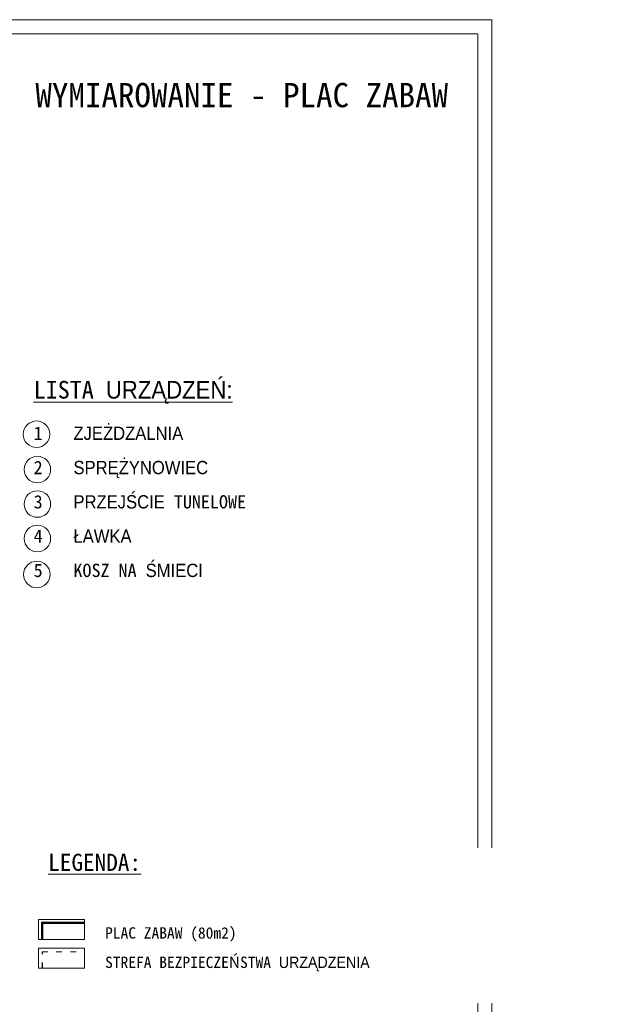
# Model space of a CAD drawing. Header units: feet. Extents: x 7493042 to 7493387, y 5986509 to 5986725.
# Tile 72 of 73: x 7493375 to 7493387, y 5986520 to 5986541. Entities that reach past the tile are written whole.
import ezdxf

# ---------------------------------------------------------------- set-up
doc = ezdxf.new("R2010")
doc.units = ezdxf.units.FT
doc.header["$MEASUREMENT"] = 0
doc.linetypes.add('11', pattern=[3, 2.5, -0.5])
doc.linetypes.add('ACAD_ISO03W100', pattern=[30, 12, -18])
for name, color, linetype, lineweight in [('_k_opis', 1, 'CONTINUOUS', 13), ('_k_tabela', 7, 'CONTINUOUS', 13), ('_k_widok', 7, 'CONTINUOUS', 18), ('_k_wymiar', 7, 'CONTINUOUS', 13), ('_k_ściany', 7, 'CONTINUOUS', 35), ('gr.35', 4, 'CONTINUOUS', 35), ('Obrys', 7, 'CONTINUOUS', 25)]:
    doc.layers.add(name, color=color, linetype=linetype, lineweight=lineweight)
doc.styles.add('GENERATED_STYLE_1', font='MS Gothic.ttf')

msp = doc.modelspace()

# ---------------------------------------------------------------- texts
at = {"layer": 'Obrys', "color": 1, "lineweight": 20, "insert": (7493375.314, 5986533.291), "char_height": 0.28, "width": 8.77243, "attachment_point": 1, "line_spacing_factor": 1.55, "style": 'GENERATED_STYLE_1', "bg_fill": 3, "box_fill_scale": 1.1, "bg_fill_color": 256, "bg_fill_transparency": 0}
msp.add_mtext('\\pi-0.84,l0.84;{\\f@MS Gothic|b1|i0|c238|p49;\\H1.3333x;\\L\\C256;LISTA URZĄDZEŃ:\\f@MS Gothic|b0|i0|c238|p49;\\H0.75002x;\\l\\P\\pi-1.4,l1.4,t0.84;1^I\\H0.99996x;ZJEŻDZALNIA\\P\\pi-0.84,l0.84;2^ISPRĘŻYNOWIEC\\P\\pi0,l0;3^IPRZEJŚCIE TUNELOWE\\P4^IŁAWKA \\P5^IKOSZ NA ŚMIECI}', dxfattribs=at)

# ---------------------------------------------------------------- next in the draw order: linework, layer by layer
at = {"layer": '_k_tabela'}
msp.add_lwpolyline([(7493342.984, 5986540.913), (7493384.984, 5986540.913), (7493384.984, 5986511.213), (7493342.984, 5986511.213)], close=True, dxfattribs=at)
at = {"layer": '_k_wymiar'}
for centre in [(7493375.375, 5986532.165), (7493375.393, 5986531.42), (7493375.393, 5986530.693), (7493375.393, 5986529.965), (7493375.381, 5986529.206)]:
    msp.add_circle(centre, 0.28, dxfattribs=at)

# ---------------------------------------------------------------- next in the draw order: texts
at = {"layer": '_k_opis', "color": 7, "insert": (7493375.351, 5986539.058), "char_height": 0.192, "width": 8.90982, "attachment_point": 7, "style": 'GENERATED_STYLE_1', "bg_fill": 3, "box_fill_scale": 1.5, "bg_fill_color": 256, "bg_fill_transparency": 0}
msp.add_mtext('\\A1;{\\H2.6667x;WYMIAROWANIE - PLAC ZABAW}', dxfattribs=at)

# ---------------------------------------------------------------- next in the draw order: linework, layer by layer
at = {"layer": '_k_tabela'}
msp.add_lwpolyline([(7493344.284, 5986540.613), (7493384.684, 5986540.613), (7493384.684, 5986511.513), (7493344.284, 5986511.513)], close=True, dxfattribs=at)

# ---------------------------------------------------------------- next in the draw order: texts
at = {"layer": 'Obrys', "color": 1, "lineweight": 20, "insert": (7493375.621, 5986523.313), "char_height": 0.24, "width": 11.63444, "attachment_point": 1, "line_spacing_factor": 1.55, "style": 'GENERATED_STYLE_1', "bg_fill": 2}
msp.add_mtext('\\A1;\\pi-0.72,l0.72;{\\f@MS Gothic|b1|i0|c238|p49;\\H1.5x;\\L\\C256;LEGENDA:\\fVerdana|b1|i0|c238|p34;\\P\\pi-0.24,l0.24,t1.2;\\f@MS Gothic|b0|i0|c238|p49;\\H0.66667x;\\l\\P\\pt0.24,1.2,3.84;^I^IPLAC ZABAW (80m2)^I\\P\\pt0.24,1.2,6.72;^I^ISTREFA BEZPIECZEŃSTWA URZĄDZENIA^I\\P\\pi-0.96,l0.96,t0.96,1.2;^I}', dxfattribs=at)

# ---------------------------------------------------------------- next in the draw order: linework, layer by layer
at = {"layer": '_k_widok', "linetype": 'ACAD_ISO03W100', "ltscale": 0.01}
msp.add_lwpolyline([(7493375.491, 5986520.898), (7493375.491, 5986521.246), (7493376.386, 5986521.246)], dxfattribs=at)
at = {"layer": '_k_ściany', "color": 142, "linetype": '11', "ltscale": 0.3, "const_width": 0.05}
msp.add_lwpolyline([(7493375.491, 5986521.505), (7493375.491, 5986521.853), (7493376.386, 5986521.853)], dxfattribs=at)
at = {"layer": 'gr.35', "color": 250, "lineweight": 9}
msp.add_line((7493376.386, 5986521.853), (7493376.386, 5986521.505), dxfattribs=at)
for points in [[(7493375.418, 5986521.925), (7493376.386, 5986521.925), (7493376.386, 5986521.505), (7493375.418, 5986521.505)], [(7493375.418, 5986521.925), (7493376.386, 5986521.925), (7493376.386, 5986521.505), (7493375.418, 5986521.505)], [(7493375.418, 5986521.319), (7493376.386, 5986521.319), (7493376.386, 5986520.898), (7493375.418, 5986520.898)], [(7493375.418, 5986521.319), (7493376.386, 5986521.319), (7493376.386, 5986520.898), (7493375.418, 5986520.898)]]:
    msp.add_lwpolyline(points, close=True, dxfattribs=at)

doc.saveas('drawing.dxf')
